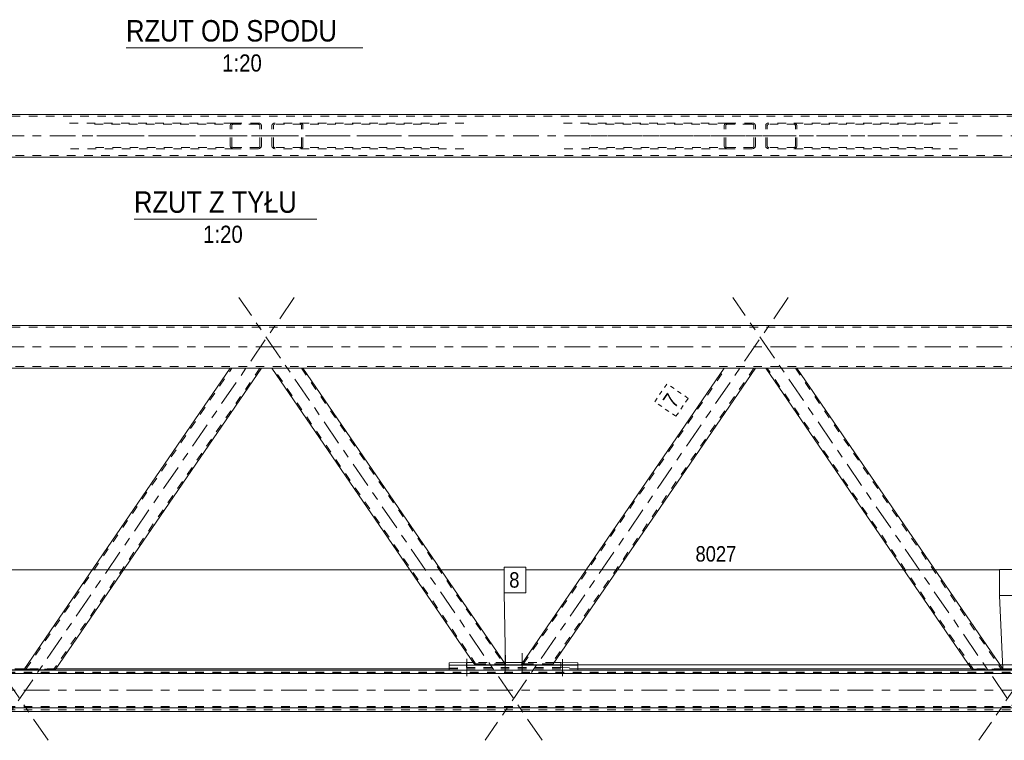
# Model space of a CAD drawing. Header units: millimetres. Extents: x 0 to 914, y 0 to 420.
# Tile 7 of 14: x 357 to 472, y 106 to 190. Entities that reach past the tile are written whole.
import ezdxf

# ---------------------------------------------------------------- set-up
doc = ezdxf.new("R2010")
doc.units = ezdxf.units.MM
for name, pattern in [('XKITLINE00', [0]), ('XKITLINE01', [4, 1, -1, 1, -1]), ('XKITLINE03', [6, 3, -1, 1, -1]), ('XKITLINE04', [3, 0.5, -0.5, 0.5, -0.5, 0.5, -0.5])]:
    doc.linetypes.add(name, pattern=pattern)
for name, color, linetype, lineweight in [('Element', 2, 'Continuous', 0), ('Inny typ obiektu', 7, 'Continuous', 0), ('Wymiar', 4, 'Continuous', 0), ('Znak elementu', 2, 'Continuous', 0), ('Śruba', 3, 'Continuous', 0)]:
    doc.layers.add(name, color=color, linetype=linetype, lineweight=lineweight)
doc.styles.add('ARIAL', font='ARIAL.TTF')

msp = doc.modelspace()

# ---------------------------------------------------------------- linework, layer by layer
at = {"layer": 'Element', "linetype": 'XKITLINE00', "lineweight": 0}
for p, q in [((623.17, 178.59), (148.62, 178.59)), ((148.62, 173.59), (623.17, 173.59)), ((148.62, 154), (623.17, 154)), ((623.17, 149), (148.62, 149)), ((357.59, 113.84), (381.66, 149)), ((385.29, 149), (361.23, 113.84)), ((381.66, 149), (381.68, 149)), ((381.68, 149), (381.76, 149)), ((381.76, 149), (381.88, 149)), ((381.88, 149), (382.02, 149)), ((382.02, 149), (384.93, 149)), ((384.93, 149), (385.07, 149)), ((385.07, 149), (385.18, 149)), ((385.18, 149), (385.26, 149)), ((385.26, 149), (385.29, 149)), ((386.5, 149), (410.15, 114.44)), ((386.5, 149), (386.53, 149)), ((386.53, 149), (386.61, 149)), ((386.61, 149), (386.72, 149)), ((386.72, 149), (386.86, 149)), ((386.86, 149), (389.77, 149)), ((389.77, 149), (389.91, 149)), ((389.91, 149), (390.03, 149)), ((390.03, 149), (390.11, 149)), ((390.11, 149), (390.13, 149)), ((390.13, 149), (413.78, 114.44)), ((415.57, 114.44), (439.22, 149)), ((442.86, 149), (419.21, 114.44)), ((439.22, 149), (439.25, 149)), ((439.25, 149), (439.33, 149)), ((439.33, 149), (439.45, 149)), ((439.45, 149), (439.58, 149)), ((439.58, 149), (442.49, 149)), ((442.49, 149), (442.63, 149)), ((442.63, 149), (442.75, 149)), ((442.75, 149), (442.83, 149)), ((442.83, 149), (442.86, 149)), ((444.07, 149), (468.13, 113.84)), ((444.07, 149), (444.09, 149)), ((444.09, 149), (444.17, 149)), ((444.17, 149), (444.29, 149)), ((444.29, 149), (444.43, 149)), ((444.43, 149), (447.34, 149)), ((447.34, 149), (447.48, 149)), ((447.48, 149), (447.59, 149)), ((447.59, 149), (447.67, 149)), ((447.67, 149), (447.7, 149)), ((447.7, 149), (471.76, 113.84)), ((407.18, 113.8), (131.67, 113.8)), ((357.67, 113.95), (356.55, 113.95)), ((357.62, 113.83), (357.59, 113.84)), ((357.7, 113.83), (357.62, 113.83)), ((357.81, 113.83), (357.7, 113.83)), ((357.95, 113.83), (357.81, 113.83)), ((357.95, 113.83), (360.86, 113.83)), ((361, 113.83), (360.86, 113.83)), ((361.12, 113.83), (361, 113.83)), ((361.2, 113.83), (361.12, 113.83)), ((361.23, 113.84), (361.2, 113.83)), ((407.18, 113.95), (361.31, 113.95)), ((409.18, 114.71), (407.18, 114.65)), ((407.18, 113.79), (407.18, 114.65)), ((422.18, 114.39), (407.18, 114.39)), ((422.18, 113.79), (407.18, 113.79)), ((409.96, 114.71), (409.18, 114.71)), ((410.18, 114.43), (410.15, 114.44)), ((410.26, 114.43), (410.18, 114.43)), ((410.38, 114.43), (410.26, 114.43)), ((410.52, 114.43), (410.38, 114.43)), ((410.52, 114.43), (413.43, 114.43)), ((413.57, 114.43), (413.43, 114.43)), ((413.68, 114.43), (413.57, 114.43)), ((415.76, 114.71), (413.6, 114.71)), ((413.76, 114.43), (413.68, 114.43)), ((413.78, 114.44), (413.76, 114.43)), ((415.6, 114.43), (415.57, 114.44)), ((415.67, 114.43), (415.6, 114.43)), ((415.79, 114.43), (415.67, 114.43)), ((415.93, 114.43), (415.79, 114.43)), ((415.93, 114.43), (418.84, 114.43)), ((418.98, 114.43), (418.84, 114.43)), ((419.1, 114.43), (418.98, 114.43)), ((419.18, 114.43), (419.1, 114.43)), ((419.21, 114.44), (419.18, 114.43)), ((420.18, 114.71), (419.39, 114.71)), ((420.18, 114.71), (422.18, 114.65)), ((422.18, 114.65), (422.18, 113.79)), ((468.05, 113.95), (422.18, 113.95)), ((638.68, 113.8), (422.18, 113.8)), ((468.16, 113.83), (468.13, 113.84)), ((468.24, 113.83), (468.16, 113.83)), ((468.36, 113.83), (468.24, 113.83)), ((468.5, 113.83), (468.36, 113.83)), ((468.5, 113.83), (471.4, 113.83)), ((471.54, 113.83), (471.4, 113.83)), ((471.66, 113.83), (471.54, 113.83)), ((471.74, 113.83), (471.66, 113.83)), ((472.81, 113.95), (471.68, 113.95)), ((471.76, 113.84), (471.74, 113.83)), ((115.58, 113.4), (664.28, 113.4)), ((664.28, 109.4), (115.58, 109.4)), ((115.58, 109), (664.28, 109))]:
    msp.add_line(p, q, dxfattribs=at)
at = {"layer": 'Element', "linetype": 'XKITLINE01', "lineweight": 0}
for p, q in [((623.17, 178.39), (148.62, 178.39)), ((362.92, 177.59), (382.02, 177.59)), ((365.83, 177.44), (384.93, 177.44)), ((381.68, 177.41), (381.66, 177.29)), ((381.66, 174.89), (381.66, 177.29)), ((381.76, 177.5), (381.68, 177.41)), ((381.88, 177.57), (381.76, 177.5)), ((381.84, 177.29), (381.85, 177.35)), ((381.84, 174.89), (381.84, 177.29)), ((381.85, 177.35), (381.89, 177.4)), ((382.02, 177.59), (381.88, 177.57)), ((381.89, 177.4), (381.95, 177.43)), ((381.95, 177.43), (382.02, 177.44)), ((382.02, 177.59), (384.93, 177.59)), ((384.93, 177.44), (382.02, 177.44)), ((385.07, 177.57), (384.93, 177.59)), ((384.93, 177.44), (385, 177.43)), ((385, 177.43), (385.06, 177.4)), ((385.06, 177.4), (385.1, 177.35)), ((385.18, 177.5), (385.07, 177.57)), ((385.1, 177.35), (385.11, 177.29)), ((385.11, 174.89), (385.11, 177.29)), ((385.26, 177.41), (385.18, 177.5)), ((385.29, 177.29), (385.26, 177.41)), ((385.29, 174.89), (385.29, 177.29)), ((386.53, 177.41), (386.5, 177.29)), ((386.5, 174.89), (386.5, 177.29)), ((386.61, 177.5), (386.53, 177.41)), ((386.72, 177.57), (386.61, 177.5)), ((386.68, 177.29), (386.69, 177.35)), ((386.68, 174.89), (386.68, 177.29)), ((386.69, 177.35), (386.73, 177.4)), ((386.86, 177.59), (386.72, 177.57)), ((386.73, 177.4), (386.79, 177.43)), ((386.79, 177.43), (386.86, 177.44)), ((408.87, 177.59), (386.86, 177.59)), ((405.96, 177.44), (386.86, 177.44)), ((389.91, 177.57), (389.77, 177.59)), ((389.77, 177.44), (389.84, 177.43)), ((389.84, 177.43), (389.9, 177.4)), ((389.9, 177.4), (389.94, 177.35)), ((390.03, 177.5), (389.91, 177.57)), ((389.94, 177.35), (389.95, 177.29)), ((389.95, 174.89), (389.95, 177.29)), ((390.11, 177.41), (390.03, 177.5)), ((390.13, 177.29), (390.11, 177.41)), ((390.13, 174.89), (390.13, 177.29)), ((420.49, 177.59), (439.59, 177.59)), ((423.4, 177.44), (442.49, 177.44)), ((439.25, 177.41), (439.22, 177.29)), ((439.22, 174.89), (439.22, 177.29)), ((439.33, 177.5), (439.25, 177.41)), ((439.45, 177.57), (439.33, 177.5)), ((439.4, 177.29), (439.42, 177.35)), ((439.4, 174.89), (439.4, 177.29)), ((439.42, 177.35), (439.46, 177.4)), ((439.59, 177.59), (439.45, 177.57)), ((439.46, 177.4), (439.52, 177.43)), ((439.52, 177.43), (439.59, 177.44)), ((439.59, 177.59), (442.49, 177.59)), ((442.49, 177.44), (439.59, 177.44)), ((442.63, 177.57), (442.49, 177.59)), ((442.49, 177.44), (442.56, 177.43)), ((442.56, 177.43), (442.62, 177.4)), ((442.62, 177.4), (442.66, 177.35)), ((442.75, 177.5), (442.63, 177.57)), ((442.66, 177.35), (442.68, 177.29)), ((442.67, 174.89), (442.68, 177.29)), ((442.83, 177.41), (442.75, 177.5)), ((442.86, 177.29), (442.83, 177.41)), ((442.86, 174.89), (442.86, 177.29)), ((444.09, 177.41), (444.07, 177.29)), ((444.07, 174.89), (444.07, 177.29)), ((444.17, 177.5), (444.09, 177.41)), ((444.29, 177.57), (444.17, 177.5)), ((444.25, 177.29), (444.26, 177.35)), ((444.25, 174.89), (444.25, 177.29)), ((444.26, 177.35), (444.3, 177.4)), ((444.43, 177.59), (444.29, 177.57)), ((444.3, 177.4), (444.36, 177.43)), ((444.36, 177.43), (444.43, 177.44)), ((466.43, 177.59), (444.43, 177.59)), ((463.53, 177.44), (444.43, 177.44)), ((447.48, 177.57), (447.34, 177.59)), ((447.34, 177.44), (447.41, 177.43)), ((447.41, 177.43), (447.47, 177.4)), ((447.47, 177.4), (447.5, 177.35)), ((447.59, 177.5), (447.48, 177.57)), ((447.5, 177.35), (447.52, 177.29)), ((447.52, 174.89), (447.52, 177.29)), ((447.67, 177.41), (447.59, 177.5)), ((447.7, 177.29), (447.67, 177.41)), ((447.7, 174.89), (447.7, 177.29)), ((382.02, 174.59), (362.92, 174.59)), ((384.93, 174.74), (365.83, 174.74)), ((381.66, 174.89), (381.68, 174.78)), ((381.68, 174.78), (381.76, 174.68)), ((381.76, 174.68), (381.88, 174.61)), ((381.85, 174.83), (381.84, 174.89)), ((381.89, 174.78), (381.85, 174.83)), ((381.88, 174.61), (382.02, 174.59)), ((381.95, 174.75), (381.89, 174.78)), ((382.02, 174.74), (381.95, 174.75)), ((382.02, 174.74), (384.93, 174.74)), ((384.93, 174.59), (382.02, 174.59)), ((385, 174.75), (384.93, 174.74)), ((384.93, 174.59), (385.07, 174.61)), ((385.06, 174.78), (385, 174.75)), ((385.09, 174.83), (385.06, 174.78)), ((385.07, 174.61), (385.18, 174.68)), ((385.11, 174.89), (385.09, 174.83)), ((385.18, 174.68), (385.26, 174.78)), ((385.26, 174.78), (385.29, 174.89)), ((386.5, 174.89), (386.53, 174.78)), ((386.53, 174.78), (386.61, 174.68)), ((386.61, 174.68), (386.72, 174.61)), ((386.7, 174.83), (386.68, 174.89)), ((386.73, 174.78), (386.7, 174.83)), ((386.72, 174.61), (386.86, 174.59)), ((386.79, 174.75), (386.73, 174.78)), ((386.86, 174.74), (386.79, 174.75)), ((405.96, 174.74), (386.86, 174.74)), ((408.87, 174.59), (386.86, 174.59)), ((389.84, 174.75), (389.77, 174.74)), ((389.77, 174.59), (389.91, 174.61)), ((389.9, 174.78), (389.84, 174.75)), ((389.94, 174.83), (389.9, 174.78)), ((389.91, 174.61), (390.03, 174.68)), ((389.95, 174.89), (389.94, 174.83)), ((390.03, 174.68), (390.11, 174.78)), ((390.11, 174.78), (390.13, 174.89)), ((439.58, 174.59), (420.49, 174.59)), ((442.49, 174.74), (423.4, 174.74)), ((439.22, 174.89), (439.25, 174.78)), ((439.25, 174.78), (439.33, 174.68)), ((439.33, 174.68), (439.45, 174.61)), ((439.42, 174.83), (439.4, 174.89)), ((439.46, 174.78), (439.42, 174.83)), ((439.45, 174.61), (439.58, 174.59)), ((439.52, 174.75), (439.46, 174.78)), ((439.58, 174.74), (439.52, 174.75)), ((439.58, 174.74), (442.49, 174.74)), ((442.49, 174.59), (439.58, 174.59)), ((442.56, 174.75), (442.49, 174.74)), ((442.49, 174.59), (442.63, 174.61)), ((442.62, 174.78), (442.56, 174.75)), ((442.66, 174.83), (442.62, 174.78)), ((442.63, 174.61), (442.75, 174.68)), ((442.67, 174.89), (442.66, 174.83)), ((442.75, 174.68), (442.83, 174.78)), ((442.83, 174.78), (442.86, 174.89)), ((444.07, 174.89), (444.09, 174.78)), ((444.09, 174.78), (444.17, 174.68)), ((444.17, 174.68), (444.29, 174.61)), ((444.26, 174.83), (444.25, 174.89)), ((444.3, 174.78), (444.26, 174.83)), ((444.29, 174.61), (444.43, 174.59)), ((444.36, 174.75), (444.3, 174.78)), ((444.43, 174.74), (444.36, 174.75)), ((463.53, 174.74), (444.43, 174.74)), ((466.43, 174.59), (444.43, 174.59)), ((447.41, 174.75), (447.34, 174.74)), ((447.34, 174.59), (447.48, 174.61)), ((447.47, 174.78), (447.41, 174.75)), ((447.51, 174.83), (447.47, 174.78)), ((447.48, 174.61), (447.59, 174.68)), ((447.52, 174.89), (447.51, 174.83)), ((447.59, 174.68), (447.67, 174.78)), ((447.67, 174.78), (447.7, 174.89)), ((148.62, 173.79), (623.17, 173.79)), ((623.17, 153.8), (148.62, 153.8)), ((148.62, 149.2), (623.17, 149.2)), ((357.83, 113.91), (381.84, 149)), ((385.11, 149), (361.1, 113.91)), ((381.66, 149), (381.66, 149)), ((381.68, 149), (381.66, 149)), ((381.76, 149), (381.68, 149)), ((381.88, 149), (381.76, 149)), ((381.84, 149), (381.84, 149)), ((381.85, 149), (381.84, 149)), ((381.84, 149), (381.85, 149)), ((381.89, 149), (381.85, 149)), ((381.85, 149), (381.89, 149)), ((382.02, 149), (381.88, 149)), ((381.95, 149), (381.89, 149)), ((381.89, 149), (381.95, 149)), ((385, 149), (381.95, 149)), ((385, 149), (381.95, 149)), ((382.02, 149), (384.93, 149)), ((385.07, 149), (384.93, 149)), ((385, 149), (385.06, 149)), ((385.06, 149), (385, 149)), ((385.06, 149), (385.1, 149)), ((385.09, 149), (385.06, 149)), ((385.18, 149), (385.07, 149)), ((385.11, 149), (385.09, 149)), ((385.1, 149), (385.11, 149)), ((385.11, 149), (385.11, 149)), ((385.26, 149), (385.18, 149)), ((385.29, 149), (385.26, 149)), ((385.29, 149), (385.29, 149)), ((386.5, 149), (386.5, 149)), ((386.53, 149), (386.5, 149)), ((386.61, 149), (386.53, 149)), ((386.72, 149), (386.61, 149)), ((410.33, 114.44), (386.68, 149)), ((386.7, 149), (386.68, 149)), ((386.68, 149), (386.69, 149)), ((386.69, 149), (386.73, 149)), ((386.73, 149), (386.7, 149)), ((386.86, 149), (386.72, 149)), ((386.79, 149), (386.73, 149)), ((386.73, 149), (386.79, 149)), ((389.84, 149), (386.79, 149)), ((389.84, 149), (386.79, 149)), ((386.86, 149), (389.77, 149)), ((389.91, 149), (389.77, 149)), ((389.84, 149), (389.9, 149)), ((389.9, 149), (389.84, 149)), ((389.9, 149), (389.94, 149)), ((389.94, 149), (389.9, 149)), ((390.03, 149), (389.91, 149)), ((389.94, 149), (389.95, 149)), ((389.95, 149), (389.94, 149)), ((389.95, 149), (389.95, 149)), ((389.95, 149), (413.6, 114.44)), ((390.11, 149), (390.03, 149)), ((390.13, 149), (390.11, 149)), ((390.13, 149), (390.13, 149)), ((415.8, 114.51), (439.4, 149)), ((442.68, 149), (419.08, 114.51)), ((439.22, 149), (439.22, 149)), ((439.25, 149), (439.22, 149)), ((439.33, 149), (439.25, 149)), ((439.45, 149), (439.33, 149)), ((439.4, 149), (439.4, 149)), ((439.42, 149), (439.4, 149)), ((439.4, 149), (439.42, 149)), ((439.46, 149), (439.42, 149)), ((439.42, 149), (439.46, 149)), ((439.59, 149), (439.45, 149)), ((439.52, 149), (439.46, 149)), ((439.46, 149), (439.52, 149)), ((442.56, 149), (439.52, 149)), ((442.56, 149), (439.52, 149)), ((439.59, 149), (442.49, 149)), ((442.63, 149), (442.49, 149)), ((442.56, 149), (442.62, 149)), ((442.62, 149), (442.56, 149)), ((442.62, 149), (442.66, 149)), ((442.66, 149), (442.62, 149)), ((442.75, 149), (442.63, 149)), ((442.66, 149), (442.68, 149)), ((442.67, 149), (442.66, 149)), ((442.67, 149), (442.68, 149)), ((442.83, 149), (442.75, 149)), ((442.86, 149), (442.83, 149)), ((442.86, 149), (442.86, 149)), ((444.07, 149), (444.07, 149)), ((444.09, 149), (444.07, 149)), ((444.17, 149), (444.09, 149)), ((444.29, 149), (444.17, 149)), ((468.31, 113.84), (444.25, 149)), ((444.26, 149), (444.25, 149)), ((444.25, 149), (444.26, 149)), ((444.3, 149), (444.26, 149)), ((444.26, 149), (444.3, 149)), ((444.43, 149), (444.29, 149)), ((444.36, 149), (444.3, 149)), ((444.3, 149), (444.36, 149)), ((447.41, 149), (444.36, 149)), ((447.41, 149), (444.36, 149)), ((444.43, 149), (447.34, 149)), ((447.48, 149), (447.34, 149)), ((447.41, 149), (447.47, 149)), ((447.47, 149), (447.41, 149)), ((447.47, 149), (447.5, 149)), ((447.51, 149), (447.47, 149)), ((447.59, 149), (447.48, 149)), ((447.5, 149), (447.52, 149)), ((447.52, 149), (447.51, 149)), ((447.52, 149), (447.52, 149)), ((447.52, 149), (471.58, 113.84)), ((447.67, 149), (447.59, 149)), ((447.7, 149), (447.67, 149)), ((447.7, 149), (447.7, 149)), ((357.59, 113.84), (357.65, 113.91)), ((357.65, 113.91), (357.68, 113.92)), ((361.31, 113.95), (357.67, 113.95)), ((357.68, 113.92), (357.76, 113.92)), ((357.76, 113.92), (357.88, 113.92)), ((357.78, 113.84), (357.83, 113.91)), ((357.78, 113.84), (357.79, 113.83)), ((357.79, 113.83), (357.83, 113.83)), ((357.84, 113.91), (357.83, 113.91)), ((357.83, 113.83), (357.89, 113.83)), ((357.88, 113.92), (357.84, 113.91)), ((357.94, 113.92), (357.88, 113.92)), ((357.88, 113.92), (358.02, 113.92)), ((357.89, 113.83), (357.95, 113.83)), ((358.01, 113.92), (357.94, 113.92)), ((357.95, 113.83), (360.86, 113.83)), ((358.01, 113.92), (360.92, 113.92)), ((358.02, 113.92), (360.92, 113.92)), ((360.86, 113.83), (360.93, 113.83)), ((360.99, 113.92), (360.92, 113.92)), ((360.92, 113.92), (361.06, 113.92)), ((360.93, 113.83), (360.99, 113.83)), ((361.05, 113.92), (360.99, 113.92)), ((360.99, 113.83), (361.03, 113.83)), ((361.03, 113.83), (361.05, 113.84)), ((361.09, 113.91), (361.05, 113.92)), ((361.1, 113.91), (361.05, 113.84)), ((361.06, 113.92), (361.18, 113.92)), ((361.1, 113.91), (361.09, 113.91)), ((361.18, 113.92), (361.26, 113.92)), ((361.23, 113.84), (361.28, 113.91)), ((361.26, 113.92), (361.28, 113.91)), ((407.18, 114.39), (407.18, 114.65)), ((407.18, 114.05), (409.18, 114.11)), ((422.18, 113.95), (407.18, 113.95)), ((422.18, 113.8), (407.18, 113.8)), ((409.18, 114.11), (409.18, 114.71)), ((409.18, 114.11), (420.18, 114.11)), ((413.6, 114.71), (409.96, 114.71)), ((410.1, 114.51), (410.12, 114.52)), ((410.12, 114.52), (410.2, 114.52)), ((410.2, 114.52), (410.32, 114.52)), ((410.29, 114.51), (410.28, 114.51)), ((410.33, 114.52), (410.29, 114.51)), ((410.32, 114.52), (410.45, 114.52)), ((410.39, 114.52), (410.33, 114.52)), ((410.33, 114.44), (410.35, 114.44)), ((410.35, 114.44), (410.39, 114.43)), ((410.46, 114.52), (410.39, 114.52)), ((410.39, 114.43), (410.45, 114.43)), ((410.45, 114.52), (413.36, 114.52)), ((410.45, 114.43), (410.52, 114.43)), ((410.46, 114.52), (413.37, 114.52)), ((410.52, 114.43), (413.42, 114.43)), ((413.36, 114.52), (413.5, 114.52)), ((413.44, 114.52), (413.37, 114.52)), ((413.42, 114.43), (413.49, 114.43)), ((413.5, 114.52), (413.44, 114.52)), ((413.49, 114.43), (413.55, 114.43)), ((413.54, 114.51), (413.5, 114.52)), ((413.5, 114.52), (413.62, 114.52)), ((413.55, 114.51), (413.54, 114.51)), ((413.55, 114.43), (413.59, 114.44)), ((413.59, 114.44), (413.6, 114.44)), ((413.62, 114.52), (413.7, 114.52)), ((413.7, 114.52), (413.73, 114.51)), ((415.57, 114.44), (415.62, 114.51)), ((415.62, 114.51), (415.65, 114.52)), ((415.65, 114.52), (415.73, 114.52)), ((415.73, 114.52), (415.85, 114.52)), ((415.75, 114.44), (415.8, 114.51)), ((415.75, 114.44), (415.77, 114.44)), ((419.39, 114.71), (415.76, 114.71)), ((415.77, 114.44), (415.8, 114.43)), ((415.82, 114.51), (415.8, 114.51)), ((415.8, 114.43), (415.86, 114.43)), ((415.86, 114.52), (415.82, 114.51)), ((415.85, 114.52), (415.99, 114.52)), ((415.92, 114.52), (415.86, 114.52)), ((415.86, 114.43), (415.93, 114.43)), ((415.99, 114.52), (415.92, 114.52)), ((415.93, 114.43), (418.84, 114.43)), ((415.99, 114.52), (418.9, 114.52)), ((415.99, 114.52), (418.9, 114.52)), ((418.84, 114.43), (418.91, 114.43)), ((418.97, 114.52), (418.9, 114.52)), ((418.9, 114.52), (419.04, 114.52)), ((418.91, 114.43), (418.97, 114.43)), ((419.03, 114.52), (418.97, 114.52)), ((418.97, 114.43), (419.01, 114.44)), ((419.01, 114.44), (419.02, 114.44)), ((419.08, 114.51), (419.02, 114.44)), ((419.06, 114.51), (419.03, 114.52)), ((419.04, 114.52), (419.16, 114.52)), ((419.08, 114.51), (419.06, 114.51)), ((419.16, 114.52), (419.23, 114.52)), ((419.21, 114.44), (419.26, 114.51)), ((419.23, 114.52), (419.26, 114.51)), ((420.18, 114.11), (420.18, 114.71)), ((420.18, 114.11), (422.18, 114.05)), ((422.18, 114.65), (422.18, 114.39)), ((471.68, 113.95), (468.05, 113.95)), ((468.07, 113.91), (468.1, 113.92)), ((468.1, 113.92), (468.18, 113.92)), ((468.18, 113.92), (468.29, 113.92)), ((468.27, 113.91), (468.26, 113.91)), ((468.31, 113.92), (468.27, 113.91)), ((468.29, 113.92), (468.43, 113.92)), ((468.37, 113.92), (468.31, 113.92)), ((468.31, 113.84), (468.32, 113.83)), ((468.32, 113.83), (468.36, 113.83)), ((468.36, 113.83), (468.42, 113.83)), ((468.44, 113.92), (468.37, 113.92)), ((468.42, 113.83), (468.49, 113.83)), ((468.43, 113.92), (471.34, 113.92)), ((468.44, 113.92), (471.34, 113.92)), ((468.49, 113.83), (471.4, 113.83)), ((471.41, 113.92), (471.34, 113.92)), ((471.34, 113.92), (471.48, 113.92)), ((471.4, 113.83), (471.47, 113.83)), ((471.47, 113.92), (471.41, 113.92)), ((471.51, 113.91), (471.47, 113.92)), ((471.47, 113.83), (471.53, 113.83)), ((471.48, 113.92), (471.6, 113.92)), ((471.53, 113.91), (471.51, 113.91)), ((471.53, 113.83), (471.57, 113.83)), ((471.57, 113.83), (471.58, 113.84)), ((471.6, 113.92), (471.68, 113.92)), ((471.68, 113.92), (471.71, 113.91)), ((115.58, 113.55), (664.28, 113.55)), ((115.58, 113.45), (664.28, 113.45)), ((115.58, 109.56), (664.28, 109.56)), ((115.58, 109.5), (664.28, 109.5)), ((115.58, 109.16), (664.28, 109.16))]:
    msp.add_line(p, q, dxfattribs=at)
at = {"layer": 'Element', "linetype": 'XKITLINE03', "lineweight": 0}
for p, q in [((138.62, 176.09), (633.17, 176.09)), ((389.12, 176.09), (364.38, 176.09)), ((407.41, 176.09), (382.67, 176.09)), ((446.69, 176.09), (421.94, 176.09)), ((464.98, 176.09), (440.24, 176.09)), ((360.43, 105.62), (325.1, 157.25)), ((389.12, 157.25), (353.79, 105.62)), ((418, 105.62), (382.67, 157.25)), ((446.69, 157.25), (411.36, 105.62)), ((475.57, 105.62), (440.24, 157.25)), ((504.25, 157.25), (468.92, 105.62)), ((138.62, 151.5), (633.17, 151.5)), ((105.58, 111.48), (674.28, 111.48))]:
    msp.add_line(p, q, dxfattribs=at)
at = {"layer": 'Inny typ obiektu', "linetype": 'XKITLINE00', "lineweight": 0}
for p, q in [((369.51, 186.34), (397.11, 186.34)), ((370.44, 166.37), (391.74, 166.37))]:
    msp.add_line(p, q, dxfattribs=at)
at = {"layer": 'Wymiar', "linetype": 'XKITLINE00', "lineweight": 0}
for p, q in [((420.2, 149), (645.06, 149)), ((237.87, 125.5), (413.57, 125.5)), ((416.11, 125.5), (471.32, 125.5)), ((360.22, 113.83), (108.76, 113.83)), ((411.16, 114.43), (645.06, 114.43)), ((469.13, 113.83), (649.06, 113.83))]:
    msp.add_line(p, q, dxfattribs=at)
at = {"layer": 'Znak elementu', "linetype": 'XKITLINE04', "lineweight": 0}
for p, q in [((431.12, 145.1), (432.56, 147.19)), ((435.03, 145.49), (432.56, 147.19)), ((433.6, 143.4), (431.12, 145.1)), ((433.6, 143.4), (435.03, 145.49))]:
    msp.add_line(p, q, dxfattribs=at)
at = {"layer": 'Znak elementu', "linetype": 'XKITLINE00', "lineweight": 0}
for p, q in [((413.57, 125.82), (416.11, 125.82)), ((413.57, 122.82), (413.57, 125.82)), ((416.11, 122.82), (416.11, 125.82)), ((471.32, 125.52), (477.47, 125.52)), ((471.32, 122.52), (471.32, 125.52)), ((413.57, 122.82), (416.11, 122.82)), ((413.73, 114.52), (413.57, 122.82)), ((471.32, 122.52), (477.47, 122.52)), ((471.7, 113.92), (471.32, 122.52))]:
    msp.add_line(p, q, dxfattribs=at)
at = {"layer": 'Śruba', "linetype": 'XKITLINE00', "lineweight": 0}
for p, q in [((409.24, 113.11), (409.24, 115.11)), ((413.68, 115.8), (413.68, 113.55)), ((415.68, 115.8), (415.68, 113.55)), ((420.37, 113.1), (420.37, 115.1))]:
    msp.add_line(p, q, dxfattribs=at)

# ---------------------------------------------------------------- texts
at = {"layer": 'Inny typ obiektu', "style": 'ARIAL', "width": 0.85}
for s, height, p in [('RZUT OD SPODU', 2.5, (369.51, 187.09)), ('1:20', 2, (380.71, 183.59)), ('RZUT Z TYŁU', 2.5, (370.44, 167.12)), ('1:20', 2, (378.49, 163.62))]:
    msp.add_text(s, height=height, dxfattribs=at).set_placement(p)
at = {"layer": 'Wymiar', "style": 'ARIAL', "width": 0.85}
msp.add_text('8027', height=1.8, dxfattribs=at).set_placement((435.88, 126.46))
at = {"layer": 'Znak elementu', "style": 'ARIAL', "width": 0.85}
msp.add_text('7', height=1.8, rotation=55.617, dxfattribs=at).set_placement((433.44, 144.24))
msp.add_text('8', height=1.8, dxfattribs=at).set_placement((414.17, 123.42))

doc.saveas('drawing.dxf')
